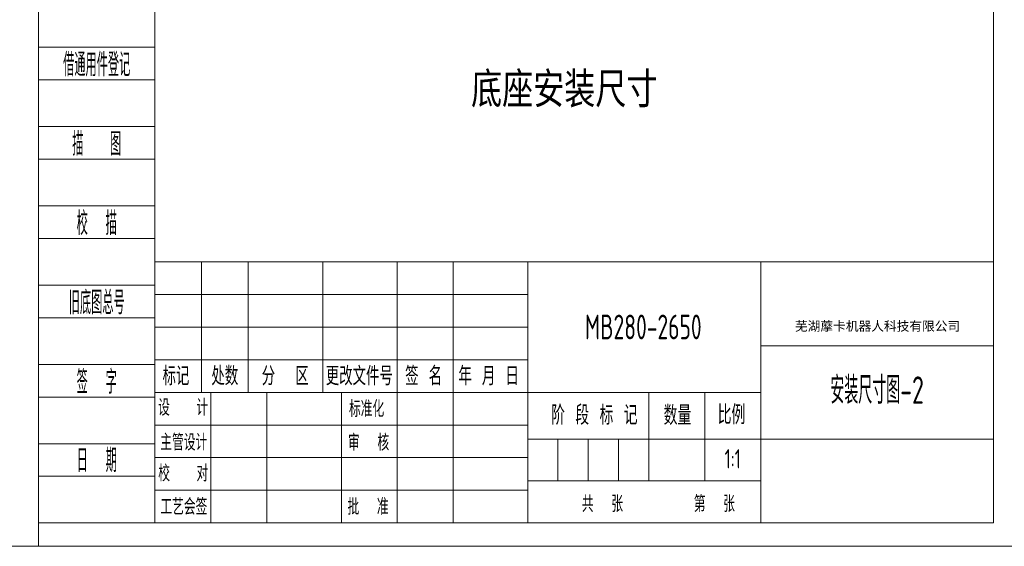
# Model space of a CAD drawing. Header units: millimetres. Extents: x -10540 to 6039, y -7467 to 6433.
# Tile 205 of 236: x 3044 to 4946, y -7467 to -6451. Entities that reach past the tile are written whole.
import ezdxf
from ezdxf.enums import TextEntityAlignment as Align

# ---------------------------------------------------------------- set-up
doc = ezdxf.new("R2010")
doc.units = ezdxf.units.MM
doc.header["$LTSCALE"] = 8
doc.linetypes.add('CENTER', pattern=[10.16, 6.35, -1.27, 1.27, -1.27])
for name, color, linetype, lineweight in [('1轮廓实线层', 7, 'Continuous', 18), ('2细线层', 4, 'Continuous', 13), ('6文字层', 3, 'Continuous', 13), ('L2', 6, 'Continuous', 13), ('图框层', 7, 'Continuous', 18)]:
    doc.layers.add(name, color=color, linetype=linetype, lineweight=lineweight)
doc.layers.add('细实线层', color=7, linetype='Continuous')
doc.styles.add('PC_TEXTSTYLE', font='ISOCP.SHX', dxfattribs={"width": 0.707, "bigfont": 'GBCBIG.SHX'})
doc.styles.add('仿宋体', font='txt')
doc.styles.add('标准汉字', font='gbenor.shx', dxfattribs={"bigfont": 'gbcbig.shx'})

# ---------------------------------------------------------------- blocks, each defined once
blk = doc.blocks.new('ZwmFrameMain_1_A4^_^无分区图框^_^landscape')
at = {"layer": '2细线层'}
for p in [(272, 205), (-25, -5)]:
    blk.add_line(p, (272, -5), dxfattribs=at)
blk = doc.blocks.new('ZwmFrameMain_2_A4^_^无分区图框^_^portrait')
at = {"layer": '1轮廓实线层'}
for p, q in [((0, 0), (0, 287)), ((180, 287), (0, 287)), ((180, 287), (180, 0)), ((0, 0), (180, 0))]:
    blk.add_line(p, q, dxfattribs=at)
at = {"layer": '2细线层'}
for p, q in [((-25, -5), (-25, 292)), ((185, 292), (-25, 292)), ((185, 292), (185, -5)), ((-25, -5), (185, -5))]:
    blk.add_line(p, q, dxfattribs=at)
blk = doc.blocks.new('ZwmFrameMain_2_纵向标题栏')
at = {"layer": '1轮廓实线层'}
for p, q in [((-180, 56), (0, 56)), ((-180, 0), (-180, 56))]:
    blk.add_line(p, q, dxfattribs=at)
at = {"layer": '2细线层', "color": 6, "linetype": 'Continuous'}
for p, q in [((-170, 28), (-170, 56)), ((-160, 28), (-160, 56)), ((-144, 28), (-144, 56)), ((-128, 0), (-128, 56)), ((-128, 28), (-128, 56)), ((-116, 0), (-116, 56)), ((-100, 0), (-100, 56)), ((-50, 0), (-50, 56)), ((-180, 49), (-100, 49)), ((-180, 42), (-100, 42)), ((-50, 38), (0, 38)), ((-180, 35), (-100, 35)), ((-180, 28), (-50, 28)), ((-168, 0), (-168, 28)), ((-156, 0), (-156, 28)), ((-74, 9), (-74, 28)), ((-62, 9), (-62, 28)), ((-180, 21), (-100, 21)), ((-100, 18), (0, 18)), ((-93.5, 9), (-93.5, 18)), ((-87, 9), (-87, 18)), ((-80.5, 9), (-80.5, 18)), ((-180, 14), (-100, 14)), ((-100, 9), (-50, 9)), ((-180, 7), (-100, 7))]:
    blk.add_line(p, q, dxfattribs=at)
at = {"layer": 'L2', "linetype": 'Continuous'}
blk.add_line((-140, 0), (-140, 28), dxfattribs=at)
at = {"layer": '6文字层', "color": 4, "linetype": 'Continuous', "insert": (-24.91, 42.09), "char_height": 2, "width": 55.1899, "attachment_point": 5, "style": '仿宋体'}
blk.add_mtext('芜湖藦卡机器人科技有限公司', dxfattribs=at)
at = {"layer": '6文字层', "color": 6, "style": '标准汉字'}
for s, insert, char_height, width, attachment_point in [('标记', (-175.5, 31.5), 4, 11.65, 5), ('处数', (-165.01, 31.5), 4, 11.45, 5), ('分  区', (-152.04, 31.5), 4, 19.1643, 5), ('更改文件号', (-136.14, 31.5), 4, 29.3, 5), ('签 名', (-122.34, 31.5), 4, 14.8571, 5), ('年 月 日', (-108.39, 31.5), 4, 23.9643, 5), ('设   计', (-173.97, 24.73), 3.5, 20.0562, 5), ('标准化', (-134.58, 24.45), 3.5, 15.4875, 5), ('阶 段 标 记', (-94.98, 21.04), 4.118, 30.425, 7), ('数量', (-70.82, 21), 4.118, 10.0187, 7), ('比例', (-59.23, 21.15), 4.118, 9.4062, 7), ('主管设计', (-173.82, 17.28), 3.5, 20.2125, 5), ('审  核', (-134.15, 17.23), 3.5, 16.4625, 5), ('校   对', (-173.93, 10.64), 3.5, 20.3187, 5), ('共  张        第  张', (-88.37, 2.32), 3.5, 60.8437, 7), ('工艺会签', (-173.8, 3.47), 3.5, 20.3, 5), ('批  准', (-134.27, 3.47), 3.5, 16.5937, 5)]:
    blk.add_mtext(s, dxfattribs=dict(at, insert=insert, char_height=char_height, width=width, attachment_point=attachment_point))
at = {"layer": '6文字层', "color": 4, "style": 'PC_TEXTSTYLE', "flags": 8}
for tag, height, width, p, p2 in [('产品名称或材料标记', 5.29, 0.911854, (-90.89, 39.38), (-59.53, 39.38)), ('图样名称', 5.88, 2.846512, (-48.82, 25.54), (-1.18, 25.54)), ('图样代号', 5.88, 2.86875, (-48.82, 6.64), (-1.18, 6.64))]:
    blk.add_attdef(tag, text='', height=height, dxfattribs=dict(at, width=width)).set_placement(p, p2, align=Align.FIT)
at = {"layer": '6文字层', "color": 6, "style": 'PC_TEXTSTYLE', "width": 9.241641, "flags": 8}
blk.add_attdef('设计', text='', height=2.5, rotation=359.5768, dxfattribs=at).set_placement((-166.76, 23.52), (-157.52, 23.45), align=Align.FIT)
at = {"layer": '6文字层', "color": 6, "style": 'PC_TEXTSTYLE', "flags": 8}
for tag, height, width, p, p2 in [('审核', 2.5, 2.542374, (-166.6, 16.66), (-157.7, 16.66)), ('重量', 4.12, 1.685865, (-72.82, 11.88), (-63.18, 11.88)), ('比例', 4.12, 1.699352, (-60.82, 11.71), (-51.18, 11.71))]:
    blk.add_attdef(tag, text='', height=height, dxfattribs=dict(at, width=width)).set_placement(p, p2, align=Align.FIT)
blk = doc.blocks.new('ZwmFrameMain_2_附加栏')
at = {"layer": '2细线层'}
for p, q in [((-25, 102), (0, 102)), ((-25, 95), (0, 95)), ((-25, 85), (0, 85)), ((-25, 78), (0, 78)), ((-25, 68), (0, 68)), ((-25, 61), (0, 61)), ((-25, 51), (0, 51)), ((-25, 44), (0, 44)), ((-25, 34), (0, 34)), ((-25, 27), (0, 27)), ((-25, 17), (0, 17)), ((-25, 10), (0, 10)), ((-25, 0), (0, 0))]:
    blk.add_line(p, q, dxfattribs=at)
at = {"layer": '6文字层', "color": 3, "style": 'PC_TEXTSTYLE'}
for s, width, p in [('借通用件登记', 0.667, (-12.5, 98.5)), ('描   图', 0.6667, (-12.5, 81.5)), ('校  描', 0.667, (-12.5, 64.5)), ('旧底图总号', 0.667, (-12.5, 47.5)), ('签  字', 0.667, (-12.5, 30.5)), ('日  期', 0.667, (-12.49, 13.6))]:
    blk.add_text(s, height=5, dxfattribs=dict(at, width=width)).set_placement(p, align=Align.MIDDLE)
at = {"layer": '6文字层', "style": 'PC_TEXTSTYLE'}
for tag, width, p, p2 in [('借通用件登记', 0.671328, (-23.44, 86.36), (-1.25, 86.36)), ('描图', 2.120922, (-23.44, 69.36), (-1.25, 69.36)), ('校图', 2.149976, (-23.75, 52.06), (-1.25, 52.06)), ('旧底图总号', 0.761452, (-22.84, 35.67), (-1.86, 35.67)), ('签字', 2.026939, (-23.14, 18.37), (-1.56, 18.37)), ('日期', 1.89999, (-22.84, 1.37), (-2.17, 1.37))]:
    blk.add_attdef(tag, text='', height=5, dxfattribs=dict(at, width=width)).set_placement(p, p2, align=Align.FIT)

msp = doc.modelspace()

# ---------------------------------------------------------------- block references
at = {"layer": '图框层'}
for name, p, xscale, yscale, zscale in [('ZwmFrameMain_2_A4^_^无分区图框^_^portrait', (3305.2, -7421.9), 9, 9, 9), ('ZwmFrameMain_1_A4^_^无分区图框^_^landscape', (-347, -7403.9), 12.6, 12.6, 12.6), ('ZwmFrameMain_2_附加栏', (3305.2, -7421.9), 9, 9, 9)]:
    msp.add_blockref(name, p, dxfattribs=dict(at, xscale=xscale, yscale=yscale, zscale=zscale))
ref = msp.add_blockref('ZwmFrameMain_2_纵向标题栏', (4925.2, -7421.9), dxfattribs=dict(at, xscale=9, yscale=9, zscale=9))
ref.add_attrib('比例', '1:1', dxfattribs={"layer": '6文字层', "color": 6, "height": 37.06, "style": 'PC_TEXTSTYLE', "width": 0.707}).set_placement((4421.2, -7316.6), align=Align.CENTER)
ref.add_attrib('图样名称', '安装尺寸图-2', dxfattribs={"layer": '6文字层', "color": 4, "height": 52.94, "style": 'PC_TEXTSTYLE', "width": 0.707}).set_placement((4700.2, -7192), align=Align.CENTER)
ref.add_attrib('产品名称或材料标记', 'MB280-2650', dxfattribs={"layer": '6文字层', "color": 4, "height": 47.65, "style": 'PC_TEXTSTYLE', "width": 0.707}).set_placement((4248.4, -7067.5), align=Align.CENTER)

# ---------------------------------------------------------------- texts
at = {"layer": '细实线层', "color": 4, "linetype": 'CENTER', "insert": (3915.8, -6553.3), "char_height": 60, "attachment_point": 1}
msp.add_mtext_dynamic_manual_height_columns('{\\fHYSWLongFangSong|b0|i0|c134|p2;\\C3;底座安装尺寸}', width=641.406, gutter_width=21.2, heights=[0], dxfattribs=at)

doc.saveas('drawing.dxf')
